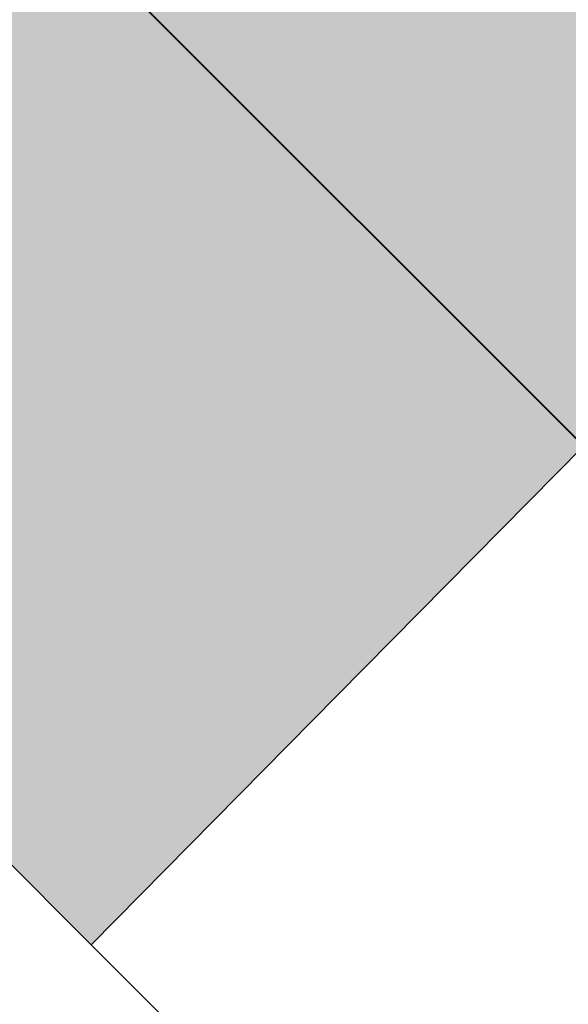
# Model space of a CAD drawing. Header units: millimetres. Extents: x -290 to 116110, y -2975 to 80225.
# Tile 135 of 247: x 40972.03 to 40973.86, y 56162.86 to 56166.15. Entities that reach past the tile are written whole.
import ezdxf

# ---------------------------------------------------------------- set-up
doc = ezdxf.new("R2010")
doc.units = ezdxf.units.MM
doc.layers.add('Перекрытия', color=7, linetype='Continuous', lineweight=18)
doc.layers.add('Стены разрез', color=7, linetype='Continuous', lineweight=40)

# ---------------------------------------------------------------- blocks, each defined once
blk = doc.blocks.new('135_SLK_GD_AR_rvt-1-B2_-11_400__На лист секция 4_-11_400')
at = {"layer": 'Перекрытия', "true_color": 0xcbcbcb}
h = blk.add_hatch(color=9, dxfattribs=at)
h.paths.add_polyline_path([(-13098384.6648, -9239530.3057), (-13097544.6648, -9239530.3057), (-13097544.6648, -9239570.3057), (-13098384.6648, -9239570.3057), (-13098384.6648, -9239531.3057)])
h.paths.add_polyline_path([(-13094627.511, -9242798.419), (-13092899.2902, -9241047.9725), (-13091347.0165, -9239477.9113), (-13089326.6708, -9237437.1335), (-13088720.9545, -9236825.7865), (-13088994.3687, -9236564.0064), (-13089276.2502, -9236311.3665), (-13089566.2938, -9236068.1405), (-13089864.185, -9235834.5919), (-13090169.6012, -9235610.9737), (-13090482.2115, -9235397.5283), (-13090801.6771, -9235194.4868), (-13091127.652, -9235002.0693), (-13091459.783, -9234820.4843), (-13091797.7103, -9234649.9283), (-13092141.0676, -9234490.5864), (-13092489.4831, -9234342.631), (-13092842.5792, -9234206.2225), (-13093199.9734, -9234081.5087), (-13093561.2785, -9233968.6247), (-13093926.1029, -9233867.6928), (-13094294.0515, -9233778.8223), (-13094664.7256, -9233702.1096), (-13095037.7236, -9233637.6377), (-13095412.6414, -9233585.4765), (-13095789.0728, -9233545.6825), (-13096166.6099, -9233518.2989), (-13096544.8437, -9233503.3552), (-13096923.3645, -9233500.8678), (-13097301.762, -9233510.8392), (-13097679.6264, -9233533.2587), (-13098056.5483, -9233568.102), (-13098432.1192, -9233615.3313), (-13098432.1171, -9239519.3057), (-13098384.6648, -9239520.3057), (-13098384.6648, -9239530.3057), (-13098432.1171, -9239531.3057), (-13098432.1168, -9240369.3057), (-13098384.6648, -9240370.3057), (-13098384.6648, -9240381.3057), (-13098432.1168, -9240381.3057), (-13098432.1163, -9241900.3057), (-13095525.6243, -9241900.3057), (-13094958.0916, -9242467.8384)])
at = {"layer": 'Перекрытия', "color": 253, "true_color": 0xaaaaaa}
for p in [(-13095525.6243, -9241900.3057), (-13094617.6553, -9242808.2747)]:
    blk.add_line(p, (-13094627.511, -9242798.419), dxfattribs=at)
at = {"layer": 'Перекрытия', "color": 253, "true_color": 0xaaaaaa, "flags": 128}
blk.add_lwpolyline([(-13094627.511, -9242798.419), (-13094626.6892, -9242797.5859), (-13094625.8674, -9242796.7528)], dxfattribs=at)
at = {"layer": 'Стены разрез', "color": 253, "true_color": 0xaaaaaa}
blk.add_line((-13095522.3174, -9241900.3057), (-13094625.8674, -9242796.7518), dxfattribs=at)
blk = doc.blocks.new('A$Cc005853f')
at = {"lineweight": 5}
blk.add_blockref('135_SLK_GD_AR_rvt-1-B2_-11_400__На лист секция 4_-11_400', (13133512.7711, 9298039.7512), dxfattribs=at)

msp = doc.modelspace()

# ---------------------------------------------------------------- block references
msp.add_blockref('A$Cc005853f', (2087.0045, 921.731))

doc.saveas('drawing.dxf')
